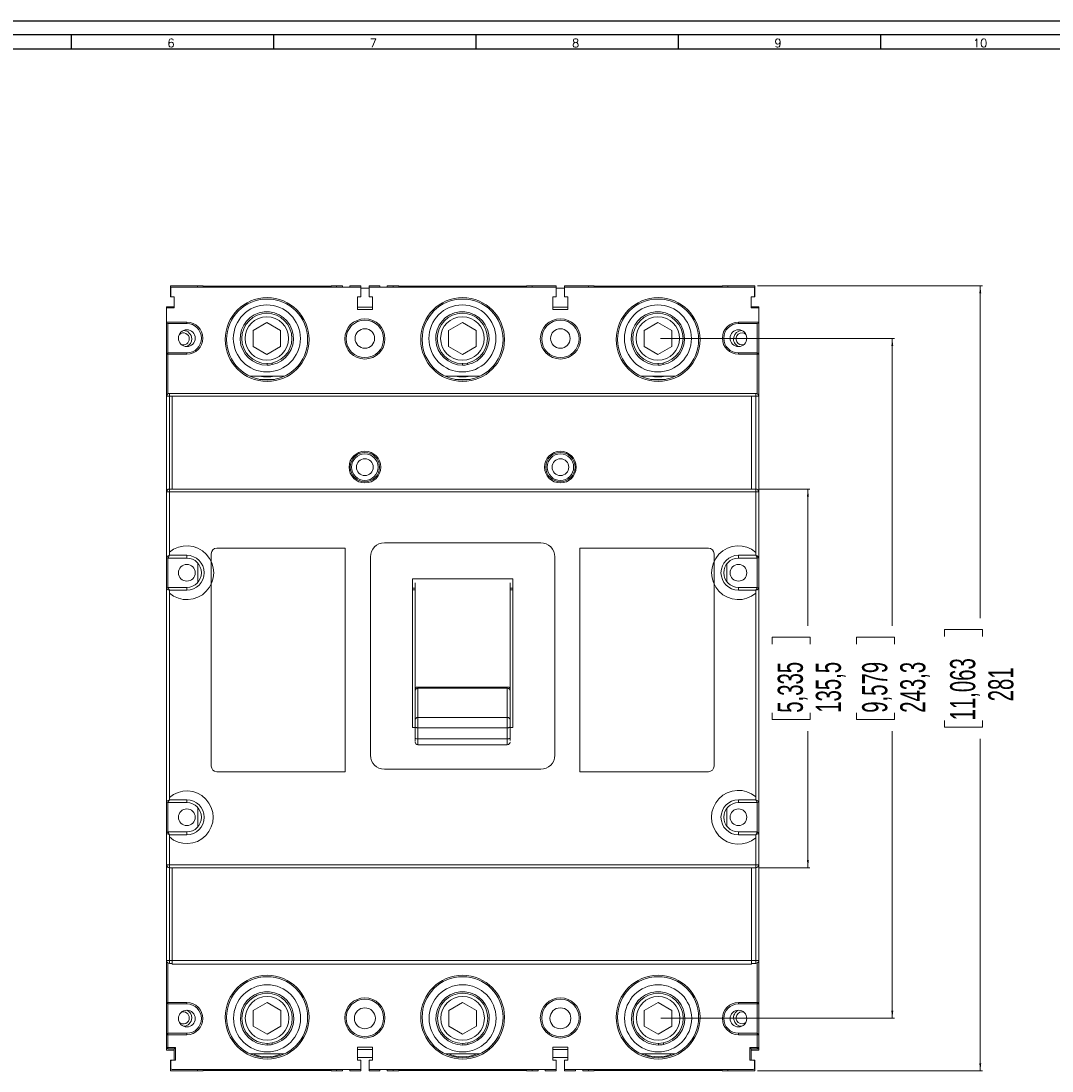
# Model space of a CAD drawing. Header units: millimetres. Extents: x 0 to 1189, y 0 to 841.
# Tile 4 of 9: x 369 to 738, y 465 to 841. Entities that reach past the tile are written whole.
import ezdxf

# ---------------------------------------------------------------- set-up
doc = ezdxf.new("R2010")
doc.units = ezdxf.units.MM
doc.layers.add('FORMATO', color=7, linetype='Continuous')
doc.styles.add('SLDTEXTSTYLE0', font='ROMANS')
doc.styles.add('SLDTEXTSTYLE1', font='TXT', dxfattribs={"width": 0.605})
doc.dimstyles.new('SLDDIMSTYLE0', dxfattribs={"dimtxt": 8.732284, "dimasz": 2.7, "dimexe": 0, "dimexo": 0.0625, "dimgap": 2.183071, "dimtad": 0, "dimdec": 1, "dimrnd": 1e-09, "dimzin": 12, "dimdsep": 46, "dimtxsty": 'SLDTEXTSTYLE1', "dimsah": 1, "dimcen": 0.09, "dimadec": 0, "dimazin": 3, "dimtfac": 1, "dimtdec": 3, "dimtofl": 0, "dimtmove": 0, "dimatfit": 3, "dimfxl": 1, "dimfrac": 2, "dimtolj": 1, "dimtzin": 12, "dimarcsym": 0})

# ---------------------------------------------------------------- blocks, each defined once
blk = doc.blocks.new('_D')
at = {"color": 7, "linetype": 'Continuous', "lineweight": 0}
for p, q in [((632.85, 746.24), (713.33, 746.24)), ((712.58, 746.24), (712.58, 627.33)), ((699.78, 620.76), (699.78, 623.23)), ((699.78, 623.23), (713.38, 623.23)), ((713.38, 623.23), (713.38, 620.76)), ((699.78, 590.71), (699.78, 588.25)), ((713.38, 588.25), (713.38, 590.71)), ((699.78, 588.25), (713.38, 588.25)), ((712.58, 465.24), (712.58, 584.15)), ((632.85, 465.24), (713.33, 465.24))]:
    blk.add_line(p, q, dxfattribs=at)
for points in [[(712.58, 746.24), (712.23, 743.54), (712.93, 743.54)], [(712.58, 465.24), (712.93, 467.94), (712.23, 467.94)]]:
    blk.add_solid(points, dxfattribs=at)
at = {"color": 7, "linetype": 'Continuous', "lineweight": 0, "char_height": 8.996, "attachment_point": 1, "rotation": 90, "style": 'SLDTEXTSTYLE1'}
for s, insert in [('11,063', (701.78, 590.71)), ('281', (715.42, 597.54))]:
    blk.add_mtext(s, dxfattribs=dict(at, insert=insert))
blk = doc.blocks.new('_D_1')
at = {"color": 7, "linetype": 'Continuous', "lineweight": 0}
for p, q in [((598.15, 727.39), (681.83, 727.39)), ((681.08, 727.39), (681.08, 624.6)), ((668.28, 618.03), (668.28, 620.49)), ((668.28, 620.49), (681.88, 620.49)), ((681.88, 620.49), (681.88, 618.03)), ((668.28, 593.44), (668.28, 590.98)), ((668.28, 590.98), (681.88, 590.98)), ((681.88, 590.98), (681.88, 593.44)), ((681.08, 484.09), (681.08, 586.88)), ((598.25, 484.09), (681.83, 484.09))]:
    blk.add_line(p, q, dxfattribs=at)
for points in [[(681.08, 727.39), (680.73, 724.69), (681.43, 724.69)], [(681.08, 484.09), (681.43, 486.79), (680.73, 486.79)]]:
    blk.add_solid(points, dxfattribs=at)
at = {"color": 7, "linetype": 'Continuous', "lineweight": 0, "char_height": 8.996, "attachment_point": 1, "rotation": 90, "style": 'SLDTEXTSTYLE1'}
for s, insert in [('9,579', (670.28, 593.44)), ('243,3', (683.92, 593.44))]:
    blk.add_mtext(s, dxfattribs=dict(at, insert=insert))
blk = doc.blocks.new('_D_2')
at = {"color": 7, "linetype": 'Continuous', "lineweight": 0}
for p, q in [((633.25, 673.49), (651.61, 673.49)), ((650.86, 673.49), (650.86, 624.6)), ((638.06, 618.03), (638.06, 620.49)), ((638.06, 620.49), (651.66, 620.49)), ((651.66, 620.49), (651.66, 618.03)), ((638.06, 593.44), (638.06, 590.98)), ((638.06, 590.98), (651.66, 590.98)), ((651.66, 590.98), (651.66, 593.44)), ((650.86, 537.99), (650.86, 586.88)), ((633.25, 537.99), (651.61, 537.99))]:
    blk.add_line(p, q, dxfattribs=at)
for points in [[(650.86, 673.49), (650.51, 670.79), (651.21, 670.79)], [(650.86, 537.99), (651.21, 540.69), (650.51, 540.69)]]:
    blk.add_solid(points, dxfattribs=at)
at = {"color": 7, "linetype": 'Continuous', "lineweight": 0, "char_height": 8.996, "attachment_point": 1, "rotation": 90, "style": 'SLDTEXTSTYLE1'}
for s, insert in [('5,335', (640.06, 593.44)), ('135,5', (653.7, 593.44))]:
    blk.add_mtext(s, dxfattribs=dict(at, insert=insert))

msp = doc.modelspace()

# ---------------------------------------------------------------- linework, layer by layer
at = {"color": 7, "linetype": 'Continuous', "lineweight": 15}
for p, q in [((422.65, 746.24), (422.65, 742.34)), ((432.35, 746.24), (422.65, 746.24)), ((422.75, 745.74), (490.75, 745.74)), ((422.75, 742.34), (422.75, 745.74)), ((432.35, 745.74), (432.35, 746.24)), ((432.35, 746.17), (434.35, 746.17)), ((434.35, 745.74), (434.35, 746.17)), ((434.35, 746.05), (480.15, 746.05)), ((480.15, 746.17), (480.15, 745.74)), ((480.15, 746.17), (482.15, 746.17)), ((482.15, 746.24), (482.15, 745.74)), ((484.25, 746.24), (482.15, 746.24)), ((484.25, 745.74), (484.25, 746.24)), ((486.85, 746.24), (486.85, 745.74)), ((490.75, 746.24), (486.85, 746.24)), ((490.75, 745.74), (490.75, 746.24)), ((490.75, 742.34), (490.75, 745.74)), ((490.75, 745.34), (493.75, 745.34)), ((493.75, 746.24), (493.75, 745.74)), ((497.65, 746.24), (493.75, 746.24)), ((493.75, 745.74), (560.75, 745.74)), ((493.75, 745.74), (493.75, 742.34)), ((497.65, 745.74), (497.65, 746.24)), ((500.25, 746.24), (500.25, 745.74)), ((502.35, 746.24), (500.25, 746.24)), ((502.35, 745.74), (502.35, 746.24)), ((502.35, 746.17), (504.35, 746.17)), ((504.35, 745.74), (504.35, 746.17)), ((504.35, 746.05), (550.15, 746.05)), ((550.15, 746.17), (550.15, 745.74)), ((550.15, 746.17), (552.15, 746.17)), ((552.15, 746.24), (552.15, 745.74)), ((560.75, 746.24), (552.15, 746.24)), ((560.75, 745.74), (560.75, 746.24)), ((560.75, 742.34), (560.75, 745.74)), ((560.75, 745.34), (563.75, 745.34)), ((563.75, 746.24), (563.75, 745.74)), ((572.35, 746.24), (563.75, 746.24)), ((563.75, 745.74), (631.75, 745.74)), ((563.75, 745.74), (563.75, 742.34)), ((572.35, 745.74), (572.35, 746.24)), ((572.35, 746.17), (574.35, 746.17)), ((574.35, 745.74), (574.35, 746.17)), ((574.35, 746.05), (620.15, 746.05)), ((620.15, 746.17), (620.15, 745.74)), ((620.15, 746.17), (622.15, 746.17)), ((622.15, 746.24), (622.15, 745.74)), ((631.85, 746.24), (622.15, 746.24)), ((631.75, 745.74), (631.75, 742.34)), ((631.85, 742.34), (631.85, 746.24)), ((422.75, 742.34), (422.65, 742.34)), ((422.75, 742.34), (423.95, 742.34)), ((423.95, 738.34), (423.95, 742.34)), ((489.55, 737.74), (489.55, 742.34)), ((490.75, 742.34), (489.55, 742.34)), ((494.95, 742.34), (493.75, 742.34)), ((494.95, 742.34), (494.95, 737.74)), ((559.55, 737.74), (559.55, 742.34)), ((560.75, 742.34), (559.55, 742.34)), ((564.95, 742.34), (563.75, 742.34)), ((564.95, 742.34), (564.95, 737.74)), ((630.55, 742.34), (630.55, 738.34)), ((630.55, 742.34), (631.75, 742.34)), ((631.85, 742.34), (631.75, 742.34)), ((421.25, 738.74), (421.25, 738.34)), ((423.95, 738.74), (421.25, 738.74)), ((421.25, 733.24), (421.25, 738.34)), ((421.25, 738.34), (423.95, 738.34)), ((494.95, 738.54), (489.55, 738.54)), ((494.95, 737.74), (489.55, 737.74)), ((564.95, 738.54), (559.55, 738.54)), ((564.95, 737.74), (559.55, 737.74)), ((633.25, 738.74), (630.55, 738.74)), ((630.55, 738.34), (633.25, 738.34)), ((633.25, 738.34), (633.25, 738.74)), ((633.25, 738.34), (633.25, 733.24)), ((421.25, 721.74), (421.25, 733.24)), ((428.5, 733.24), (421.25, 733.24)), ((421.75, 732.74), (428.5, 732.74)), ((421.75, 722.24), (421.75, 732.74)), ((428.5, 732.74), (428.5, 733.24)), ((457.15, 733.1), (452.2, 730.24)), ((462.1, 730.24), (457.15, 733.1)), ((527.15, 733.1), (522.2, 730.24)), ((532.1, 730.24), (527.15, 733.1)), ((597.15, 733.1), (592.2, 730.24)), ((602.1, 730.24), (597.15, 733.1)), ((633.25, 733.24), (626, 733.24)), ((626, 732.74), (626, 733.24)), ((626, 732.74), (632.75, 732.74)), ((632.75, 722.24), (632.75, 732.74)), ((633.25, 733.24), (633.25, 721.74)), ((452.2, 730.24), (452.2, 724.53)), ((462.1, 724.53), (462.1, 730.24)), ((522.2, 730.24), (522.2, 724.53)), ((532.1, 724.53), (532.1, 730.24)), ((592.2, 730.24), (592.2, 724.53)), ((602.1, 724.53), (602.1, 730.24)), ((421.25, 706.74), (421.25, 721.74)), ((421.75, 721.74), (421.25, 721.74)), ((421.75, 722.24), (421.75, 721.74)), ((428.5, 722.24), (421.75, 722.24)), ((421.75, 721.74), (428.5, 721.74)), ((421.75, 707.6), (421.75, 721.74)), ((428.5, 722.24), (428.5, 721.74)), ((452.2, 724.53), (457.15, 721.67)), ((457.15, 721.67), (462.1, 724.53)), ((522.2, 724.53), (527.15, 721.67)), ((527.15, 721.67), (532.1, 724.53)), ((592.2, 724.53), (597.15, 721.67)), ((597.15, 721.67), (602.1, 724.53)), ((632.75, 722.24), (626, 722.24)), ((626, 722.24), (626, 721.74)), ((626, 721.74), (632.75, 721.74)), ((632.75, 722.09), (632.75, 722.24)), ((632.75, 721.74), (632.75, 722.09)), ((632.75, 721.74), (632.75, 707.6)), ((633.25, 721.74), (632.75, 721.74)), ((633.25, 721.74), (633.25, 706.74)), ((457.22, 717.84), (457.22, 718.39)), ((459.01, 718.58), (459.01, 718.02)), ((527.22, 717.84), (527.22, 718.39)), ((529.01, 718.58), (529.01, 718.02)), ((597.22, 717.84), (597.22, 718.39)), ((599.01, 718.58), (599.01, 718.02)), ((451.04, 713.89), (463.47, 713.89)), ((459.93, 712.74), (454.57, 712.74)), ((521.04, 713.89), (533.47, 713.89)), ((529.93, 712.74), (524.57, 712.74)), ((591.04, 713.89), (603.47, 713.89)), ((599.93, 712.74), (594.57, 712.74)), ((421.25, 672.49), (421.25, 706.74)), ((422.25, 706.74), (421.25, 706.74)), ((632.25, 707.74), (422.25, 707.74)), ((422.25, 707.74), (422.25, 706.74)), ((422.25, 706.74), (632.25, 706.74)), ((422.25, 673.49), (422.25, 706.74)), ((423.2, 706.74), (630.62, 706.74)), ((423.2, 673.49), (423.2, 706.74)), ((630.62, 706.74), (630.62, 673.49)), ((632.25, 706.74), (632.25, 707.74)), ((632.25, 706.74), (632.25, 673.49)), ((633.25, 706.74), (632.25, 706.74)), ((633.25, 706.74), (633.25, 672.49)), ((632.25, 673.49), (422.25, 673.49)), ((422.25, 672.49), (422.25, 673.49)), ((632.25, 673.49), (632.25, 672.49)), ((421.25, 649.29), (421.25, 672.49)), ((422.25, 672.49), (421.25, 672.49)), ((422.25, 672.49), (632.25, 672.49)), ((422.25, 649.79), (422.25, 672.49)), ((422.25, 650.86), (422.25, 672.49)), ((632.25, 672.49), (632.25, 649.79)), ((633.25, 672.49), (632.25, 672.49)), ((632.25, 672.49), (632.25, 650.84)), ((633.25, 672.49), (633.25, 649.29)), ((555.25, 654.24), (499.25, 654.24)), ((437.25, 650.34), (437.25, 574.34)), ((485.25, 652.34), (439.25, 652.34)), ((485.25, 572.34), (485.25, 652.34)), ((569.25, 652.34), (569.25, 572.34)), ((615.25, 652.34), (569.25, 652.34)), ((617.25, 574.34), (617.25, 650.34)), ((421.25, 637.79), (421.25, 649.29)), ((421.75, 648.79), (428.5, 648.79)), ((421.75, 638.29), (421.75, 648.79)), ((428.5, 649.79), (422.25, 649.79)), ((428.5, 648.79), (428.5, 649.79)), ((432.43, 640.05), (432.43, 647.02)), ((494.25, 649.24), (494.25, 578.24)), ((560.25, 578.24), (560.25, 649.24)), ((621.88, 646.79), (621.88, 640.29)), ((632.25, 649.79), (626, 649.79)), ((626, 648.79), (626, 649.79)), ((626, 648.79), (632.75, 648.79)), ((632.75, 638.29), (632.75, 648.79)), ((633.25, 649.29), (633.25, 637.79)), ((509.25, 641.34), (545.25, 641.34)), ((509.25, 588.14), (509.25, 641.34)), ((510.25, 602.11), (510.25, 639.98)), ((544.25, 639.98), (544.25, 602.1)), ((545.25, 641.34), (545.25, 588.14)), ((421.25, 561.79), (421.25, 637.79)), ((428.5, 638.29), (421.75, 638.29)), ((422.25, 637.29), (428.5, 637.29)), ((422.25, 562.29), (422.25, 637.29)), ((422.25, 563.08), (422.25, 636.21)), ((428.5, 638.29), (428.5, 637.29)), ((510.25, 638.01), (509.25, 638.01)), ((510.25, 637.46), (509.25, 637.46)), ((545.25, 638.01), (544.25, 638.01)), ((545.25, 637.46), (544.25, 637.46)), ((632.75, 638.29), (626, 638.29)), ((626, 637.29), (626, 638.29)), ((626, 637.29), (632.25, 637.29)), ((632.25, 637.29), (632.25, 562.29)), ((632.25, 636.23), (632.25, 563.38)), ((633.25, 637.79), (633.25, 561.79)), ((510.25, 601.03), (510.33, 602.11)), ((510.25, 601.03), (510.25, 602.11)), ((543.25, 602.62), (511.25, 602.62)), ((511.25, 602.27), (511.25, 602.62)), ((511.25, 602.27), (511.25, 591.78)), ((543.25, 602.27), (511.25, 602.27)), ((543.25, 602.62), (543.25, 602.27)), ((543.25, 591.78), (543.25, 602.27)), ((544.15, 602.31), (544.25, 601.03)), ((544.25, 601.16), (544.25, 602.1)), ((510.25, 601.03), (510.25, 590.83)), ((544.25, 590.83), (544.25, 601.03)), ((510.25, 588.35), (510.25, 590.83)), ((511.25, 591.78), (511.25, 588.06)), ((511.25, 591.78), (543.25, 591.78)), ((543.25, 588.06), (543.25, 591.78)), ((544.25, 588.35), (544.25, 590.83)), ((510.25, 588.14), (509.25, 588.14)), ((510.25, 584.38), (510.25, 588.35)), ((511.25, 588.06), (543.25, 588.06)), ((511.25, 588.06), (511.25, 584.09)), ((543.25, 584.09), (543.25, 588.06)), ((544.25, 584.38), (544.25, 588.35)), ((545.25, 588.14), (544.25, 588.14)), ((510.25, 584.38), (510.25, 583.21)), ((511.25, 584.09), (543.25, 584.09)), ((544.25, 583.55), (544.25, 584.38)), ((544.25, 583.01), (544.25, 582.99)), ((511.25, 581.97), (543.25, 581.97)), ((439.25, 572.34), (485.25, 572.34)), ((499.25, 573.24), (555.25, 573.24)), ((569.25, 572.34), (615.25, 572.34)), ((421.25, 550.29), (421.25, 561.79)), ((421.75, 561.29), (428.5, 561.29)), ((421.75, 550.79), (421.75, 561.29)), ((428.5, 562.29), (422.25, 562.29)), ((428.5, 561.29), (428.5, 562.29)), ((632.25, 562.29), (626, 562.29)), ((626, 561.29), (626, 562.29)), ((626, 561.29), (632.75, 561.29)), ((632.75, 550.79), (632.75, 561.29)), ((633.25, 561.79), (633.25, 550.29)), ((432.43, 552.55), (432.43, 559.52)), ((621.88, 559.29), (621.88, 552.79)), ((421.25, 538.99), (421.25, 550.29)), ((428.5, 550.79), (421.75, 550.79)), ((422.25, 549.79), (428.5, 549.79)), ((422.25, 538.99), (422.25, 549.79)), ((422.25, 538.99), (422.25, 548.99)), ((428.5, 550.79), (428.5, 549.79)), ((632.75, 550.79), (626, 550.79)), ((626, 549.79), (626, 550.79)), ((626, 549.79), (632.25, 549.79)), ((632.25, 549.79), (632.25, 538.99)), ((632.25, 548.7), (632.25, 538.99)), ((633.25, 550.29), (633.25, 538.99)), ((421.25, 538.99), (422.25, 538.99)), ((421.25, 504.74), (421.25, 538.99)), ((632.25, 538.99), (422.25, 538.99)), ((422.25, 537.99), (422.25, 538.99)), ((422.25, 537.99), (632.25, 537.99)), ((422.25, 504.74), (422.25, 537.99)), ((423.2, 503.51), (423.2, 537.99)), ((630.62, 537.99), (630.62, 503.51)), ((632.25, 538.99), (633.25, 538.99)), ((632.25, 538.99), (632.25, 537.99)), ((632.25, 537.99), (632.25, 504.74)), ((633.25, 538.99), (633.25, 504.74)), ((421.25, 504.74), (421.25, 489.74)), ((421.25, 504.74), (422.25, 504.74)), ((421.75, 489.74), (421.75, 503.87)), ((632.25, 504.74), (422.25, 504.74)), ((422.25, 504.74), (422.25, 503.74)), ((422.25, 503.74), (423.2, 503.74)), ((630.62, 503.74), (632.25, 503.74)), ((632.25, 504.74), (633.25, 504.74)), ((632.25, 503.74), (632.25, 504.74)), ((632.75, 503.87), (632.75, 489.74)), ((633.25, 504.74), (633.25, 489.74)), ((630.62, 503.51), (423.2, 503.51)), ((421.25, 478.24), (421.25, 489.74)), ((421.25, 489.74), (421.75, 489.74)), ((428.5, 489.74), (421.75, 489.74)), ((421.75, 489.74), (421.75, 489.38)), ((421.75, 489.38), (421.75, 489.24)), ((421.75, 489.24), (428.5, 489.24)), ((421.75, 478.74), (421.75, 489.24)), ((428.5, 489.24), (428.5, 489.74)), ((457.25, 489.8), (452.3, 486.94)), ((462.2, 486.94), (457.25, 489.8)), ((527.25, 489.8), (522.3, 486.94)), ((532.2, 486.94), (527.25, 489.8)), ((597.25, 489.8), (592.3, 486.94)), ((602.2, 486.94), (597.25, 489.8)), ((632.75, 489.74), (626, 489.74)), ((626, 489.24), (626, 489.74)), ((626, 489.24), (632.75, 489.24)), ((632.75, 489.74), (633.25, 489.74)), ((632.75, 489.24), (632.75, 489.74)), ((632.75, 478.74), (632.75, 489.24)), ((633.25, 489.74), (633.25, 478.24)), ((452.3, 486.94), (452.3, 481.23)), ((462.2, 481.23), (462.2, 486.94)), ((522.3, 486.94), (522.3, 481.23)), ((532.2, 481.23), (532.2, 486.94)), ((592.3, 486.94), (592.3, 481.23)), ((602.2, 481.23), (602.2, 486.94)), ((452.3, 481.23), (457.25, 478.37)), ((457.25, 478.37), (462.2, 481.23)), ((522.3, 481.23), (527.25, 478.37)), ((527.25, 478.37), (532.2, 481.23)), ((592.3, 481.23), (597.25, 478.37)), ((597.25, 478.37), (602.2, 481.23)), ((421.25, 478.24), (421.25, 473.64)), ((421.75, 478.24), (421.25, 478.24)), ((421.75, 478.74), (421.75, 478.24)), ((428.5, 478.74), (421.75, 478.74)), ((421.75, 478.24), (428.5, 478.24)), ((421.75, 473.64), (421.75, 478.24)), ((428.5, 478.74), (428.5, 478.24)), ((632.75, 478.74), (626, 478.74)), ((626, 478.74), (626, 478.24)), ((626, 478.24), (632.75, 478.24)), ((632.75, 478.59), (632.75, 478.74)), ((632.75, 478.24), (632.75, 478.59)), ((632.75, 478.24), (632.75, 473.64)), ((633.25, 478.24), (632.75, 478.24)), ((633.25, 478.24), (633.25, 473.64)), ((421.25, 473.64), (421.75, 473.64)), ((421.25, 473.64), (421.25, 472.74)), ((424.45, 473.64), (421.75, 473.64)), ((421.75, 473.64), (421.75, 473.28)), ((424.45, 469.14), (424.45, 473.64)), ((457.32, 474.54), (457.32, 475.09)), ((459.11, 475.28), (459.11, 474.72)), ((489.55, 469.14), (489.55, 473.74)), ((489.55, 473.74), (494.95, 473.74)), ((494.95, 473.74), (494.95, 469.14)), ((527.32, 474.54), (527.32, 475.09)), ((529.11, 475.28), (529.11, 474.72)), ((559.55, 469.14), (559.55, 473.74)), ((559.55, 473.74), (564.95, 473.74)), ((564.95, 473.74), (564.95, 469.14)), ((597.32, 474.54), (597.32, 475.09)), ((599.11, 475.28), (599.11, 474.72)), ((630.05, 473.64), (630.05, 469.14)), ((632.75, 473.64), (630.05, 473.64)), ((632.75, 473.64), (633.25, 473.64)), ((632.75, 473.14), (632.75, 473.64)), ((633.25, 472.74), (633.25, 473.64)), ((421.25, 472.74), (423.95, 472.74)), ((421.75, 473.28), (421.75, 473.14)), ((421.75, 473.14), (423.95, 473.14)), ((423.95, 473.14), (423.95, 469.14)), ((463.36, 471.34), (451.14, 471.34)), ((489.55, 472.94), (494.95, 472.94)), ((494.95, 470.04), (489.55, 470.04)), ((533.36, 471.34), (521.14, 471.34)), ((559.55, 472.94), (564.95, 472.94)), ((564.95, 470.04), (559.55, 470.04)), ((603.36, 471.34), (591.14, 471.34)), ((630.55, 473.14), (632.75, 473.14)), ((630.55, 469.14), (630.55, 473.14)), ((630.55, 472.74), (633.25, 472.74)), ((422.65, 469.14), (422.65, 465.24)), ((422.65, 469.14), (423.25, 469.14)), ((422.75, 466.24), (422.75, 468.64)), ((424.45, 469.14), (423.25, 469.14)), ((489.55, 469.14), (490.75, 469.14)), ((490.75, 465.74), (490.75, 469.14)), ((493.75, 469.14), (494.95, 469.14)), ((493.75, 469.14), (493.75, 465.74)), ((559.55, 469.14), (560.75, 469.14)), ((560.75, 465.74), (560.75, 469.14)), ((563.75, 469.14), (564.95, 469.14)), ((563.75, 469.14), (563.75, 465.74)), ((631.25, 469.14), (630.05, 469.14)), ((631.25, 469.14), (631.85, 469.14)), ((631.75, 468.64), (631.75, 466.24)), ((631.85, 465.24), (631.85, 469.14)), ((422.65, 465.24), (432.35, 465.24)), ((490.75, 465.74), (423.25, 465.74)), ((432.35, 465.24), (432.35, 465.74)), ((434.35, 465.3), (432.35, 465.3)), ((434.35, 465.3), (434.35, 465.74)), ((480.15, 465.42), (434.35, 465.42)), ((480.15, 465.74), (480.15, 465.3)), ((482.15, 465.3), (480.15, 465.3)), ((482.15, 465.74), (482.15, 465.24)), ((482.15, 465.24), (484.25, 465.24)), ((484.25, 465.24), (484.25, 465.74)), ((486.85, 465.74), (486.85, 465.24)), ((486.85, 465.24), (490.75, 465.24)), ((490.75, 465.24), (490.75, 465.74)), ((560.75, 465.74), (493.75, 465.74)), ((493.75, 465.74), (493.75, 465.24)), ((493.75, 465.24), (497.65, 465.24)), ((497.65, 465.24), (497.65, 465.74)), ((500.25, 465.74), (500.25, 465.24)), ((500.25, 465.24), (502.35, 465.24)), ((502.35, 465.24), (502.35, 465.74)), ((504.35, 465.3), (502.35, 465.3)), ((504.35, 465.3), (504.35, 465.74)), ((550.15, 465.42), (504.35, 465.42)), ((550.15, 465.74), (550.15, 465.3)), ((552.15, 465.3), (550.15, 465.3)), ((552.15, 465.74), (552.15, 465.24)), ((552.15, 465.24), (554.25, 465.24)), ((554.25, 465.24), (554.25, 465.74)), ((556.85, 465.74), (556.85, 465.24)), ((556.85, 465.24), (560.75, 465.24)), ((560.75, 465.24), (560.75, 465.74)), ((631.25, 465.74), (563.75, 465.74)), ((563.75, 465.74), (563.75, 465.24)), ((563.75, 465.24), (567.65, 465.24)), ((567.65, 465.24), (567.65, 465.74)), ((570.25, 465.74), (570.25, 465.24)), ((570.25, 465.24), (572.35, 465.24)), ((572.35, 465.24), (572.35, 465.74)), ((574.35, 465.3), (572.35, 465.3)), ((574.35, 465.3), (574.35, 465.74)), ((620.15, 465.42), (574.35, 465.42)), ((620.15, 465.74), (620.15, 465.3)), ((622.15, 465.3), (620.15, 465.3)), ((622.15, 465.74), (622.15, 465.24)), ((622.15, 465.24), (631.85, 465.24))]:
    msp.add_line(p, q, dxfattribs=at)
at = {"color": 1, "linetype": 'Continuous', "lineweight": 15}
for p, q in [((511.25, 584.09), (511.25, 581.97)), ((543.25, 584.09), (543.25, 581.97))]:
    msp.add_line(p, q, dxfattribs=at)
at = {"color": 7, "linetype": 'Continuous', "lineweight": 15, "flags": 128}
for points in [[(421.25, 649.29), (421.27, 649.3), (421.32, 649.32), (421.42, 649.37), (421.55, 649.43), (421.85, 649.59), (422.25, 649.79)], [(421.75, 648.79), (421.76, 648.81), (421.79, 648.87), (421.84, 648.97), (421.91, 649.11), (422.07, 649.43), (422.25, 649.79)], [(632.25, 649.79), (632.43, 649.43), (632.59, 649.11), (632.66, 648.97), (632.71, 648.87), (632.74, 648.81), (632.75, 648.79)], [(632.25, 649.79), (632.66, 649.59), (632.98, 649.42), (633.18, 649.32), (633.23, 649.3), (633.25, 649.29)], [(422.25, 637.29), (421.85, 637.49), (421.52, 637.65), (421.33, 637.75), (421.27, 637.78), (421.25, 637.79)], [(422.25, 637.29), (422.07, 637.65), (421.91, 637.97), (421.84, 638.11), (421.79, 638.21), (421.76, 638.27), (421.75, 638.29)], [(632.75, 638.29), (632.74, 638.27), (632.71, 638.21), (632.66, 638.11), (632.59, 637.97), (632.43, 637.65), (632.25, 637.29)], [(633.25, 637.79), (633.24, 637.78), (633.18, 637.75), (633.09, 637.7), (632.96, 637.64), (632.65, 637.49), (632.25, 637.29)], [(511.25, 602.62), (510.78, 602.54), (510.35, 602.31)], [(510.25, 588.35), (510.27, 588.3), (510.33, 588.24), (510.42, 588.19), (510.55, 588.15), (510.7, 588.11), (510.87, 588.08), (511.06, 588.07), (511.25, 588.06)], [(543.25, 588.06), (543.45, 588.07), (543.64, 588.08), (543.81, 588.11), (543.96, 588.15), (544.08, 588.19), (544.18, 588.24), (544.23, 588.3), (544.25, 588.35)], [(511.25, 584.09), (511.06, 584.09), (510.87, 584.11), (510.7, 584.14), (510.55, 584.17), (510.42, 584.22), (510.33, 584.27), (510.27, 584.32), (510.25, 584.38)], [(543.25, 584.09), (543.45, 584.09), (543.64, 584.11), (543.81, 584.14), (543.96, 584.17), (544.08, 584.22), (544.18, 584.27), (544.23, 584.32), (544.25, 584.38)], [(421.25, 561.79), (421.27, 561.8), (421.32, 561.82), (421.42, 561.87), (421.55, 561.93), (421.85, 562.09), (422.25, 562.29)], [(421.75, 561.29), (421.76, 561.31), (421.79, 561.37), (421.84, 561.47), (421.91, 561.61), (422.07, 561.93), (422.25, 562.29)], [(632.25, 562.29), (632.66, 562.09), (632.98, 561.92), (633.18, 561.82), (633.23, 561.8), (633.25, 561.79)], [(632.25, 562.29), (632.43, 561.93), (632.59, 561.61), (632.66, 561.47), (632.71, 561.37), (632.74, 561.31), (632.75, 561.29)], [(422.25, 549.79), (421.85, 549.99), (421.52, 550.15), (421.33, 550.25), (421.27, 550.28), (421.25, 550.29)], [(422.25, 549.79), (422.07, 550.15), (421.91, 550.47), (421.84, 550.61), (421.79, 550.71), (421.76, 550.77), (421.75, 550.79)], [(632.75, 550.79), (632.74, 550.77), (632.71, 550.71), (632.66, 550.61), (632.59, 550.47), (632.43, 550.15), (632.25, 549.79)], [(633.25, 550.29), (633.24, 550.28), (633.18, 550.25), (633.09, 550.2), (632.96, 550.14), (632.65, 549.99), (632.25, 549.79)], [(423.95, 473.14), (423.96, 473.15), (423.98, 473.17), (424.02, 473.2), (424.07, 473.25), (424.13, 473.32), (424.2, 473.39), (424.28, 473.47), (424.37, 473.55), (424.45, 473.64)], [(630.55, 473.14), (630.54, 473.15), (630.51, 473.18), (630.47, 473.22), (630.41, 473.28), (630.33, 473.36), (630.24, 473.45), (630.15, 473.54), (630.05, 473.64)]]:
    msp.add_lwpolyline(points, dxfattribs=at)
at = {"color": 7, "linetype": 'Continuous', "lineweight": 15}
for centre, radius in [((457.25, 726.99), 14.5), ((527.25, 726.99), 14.5), ((597.25, 726.99), 14.5), ((457.15, 727.39), 12), ((527.15, 727.39), 12), ((597.15, 727.39), 12), ((457.15, 727.39), 9), ((492.25, 727.24), 6.7), ((527.15, 727.39), 9), ((562.25, 727.24), 6.7), ((597.15, 727.39), 9), ((428.5, 727.49), 3), ((492.25, 727.39), 3.5), ((562.25, 727.39), 3.5), ((626, 727.49), 3), ((492.25, 681.34), 5.67), ((492.25, 681.34), 4.75), ((492.25, 681.34), 3), ((562.25, 681.34), 5.67), ((562.25, 681.34), 4.75), ((562.25, 681.34), 3), ((428.5, 643.54), 3), ((626, 643.54), 3), ((428.5, 556.04), 3), ((626, 556.04), 3), ((457.25, 484.49), 14.5), ((457.25, 484.09), 12), ((527.25, 484.49), 14.5), ((527.25, 484.09), 12), ((597.25, 484.49), 14.5), ((597.25, 484.09), 12), ((457.25, 484.09), 9), ((527.25, 484.09), 9), ((597.25, 484.09), 9), ((492.25, 484.24), 6.7), ((562.25, 484.24), 6.7), ((428.5, 483.99), 3), ((492.25, 484.09), 3.75), ((562.25, 484.09), 3.75), ((626, 483.99), 3)]:
    msp.add_circle(centre, radius, dxfattribs=at)
for centre, radius, start, end in [((457.25, 726.99), 15, 360, 180), ((527.25, 726.99), 15, 0, 180), ((597.25, 726.99), 15, 0, 180), ((457.15, 727.39), 9.55, 281.2283, 270.4265), ((527.15, 727.39), 9.55, 281.2283, 270.4265), ((597.15, 727.39), 9.55, 281.2283, 270.4265), ((421.75, 733.24), 0.5, 180, 270), ((428.5, 727.49), 5.75, 270, 90), ((428.5, 727.49), 5.25, 270, 90), ((457.15, 727.39), 7.8, 90, 270), ((457.15, 727.39), 7.8, 270, 90), ((492.25, 727.24), 7.2, 360, 180), ((527.15, 727.39), 7.8, 90, 270), ((527.15, 727.39), 7.8, 270, 90), ((562.25, 727.24), 7.2, 0, 180), ((597.15, 727.39), 7.8, 90, 270), ((597.15, 727.39), 7.8, 270, 90), ((626, 727.49), 5.75, 90, 270), ((626, 727.49), 5.25, 90, 270), ((632.75, 733.24), 0.5, 270, 360), ((427.25, 727.24), 2.15, 0, 131.4539), ((427.25, 727.24), 3, 0, 89.0456), ((627.25, 727.24), 3, 90.9545, 246.4213), ((627.25, 727.24), 2.15, 48.5462, 288.8295), ((427.25, 727.24), 2.15, 251.1704, 0), ((427.25, 727.24), 3, 293.5787, 0), ((457.25, 726.99), 15, 180, 0), ((492.25, 727.24), 7.2, 180, 0), ((527.25, 726.99), 15, 180, 0), ((562.25, 727.24), 7.2, 180, 360), ((597.25, 726.99), 15, 180, 0), ((421.75, 721.74), 0.5, 135, 180), ((421.75, 721.74), 0.5, 90, 135), ((632.75, 721.74), 0.5, 0, 90), ((457.15, 727.39), 9.55, 270.4265, 281.2283), ((527.15, 727.39), 9.55, 270.4265, 281.2283), ((597.15, 727.39), 9.55, 270.4265, 281.2283), ((457.25, 727.39), 13.75, 259.0575, 280.9425), ((527.25, 727.39), 13.75, 259.0575, 280.9425), ((597.25, 727.39), 13.75, 259.0575, 280.9425), ((422.25, 706.74), 1, 90, 180), ((632.25, 706.74), 1, 0, 90), ((492.25, 681.34), 5.25, 360, 180), ((562.25, 681.34), 5.25, 360, 180), ((492.25, 681.34), 5.25, 180, 0), ((562.25, 681.34), 5.25, 180, 0), ((422.25, 672.49), 1, 90, 180), ((632.25, 672.49), 1, 0, 90), ((499.25, 649.24), 5, 90, 180), ((555.25, 649.24), 5, 0, 90), ((428.5, 643.54), 9.63, 229.5252, 130.4748), ((439.25, 650.34), 2, 90, 180), ((615.25, 650.34), 2, 0, 90), ((626, 643.54), 9.62, 49.4596, 310.5404), ((421.75, 649.29), 0.5, 180.0011, 269.9989), ((428.5, 643.54), 6.25, 270, 90), ((428.5, 643.54), 5.25, 270, 90), ((626, 643.54), 6.25, 90, 270), ((626, 643.54), 5.25, 90, 270), ((632.75, 649.29), 0.5, 270.0011, 359.9989), ((421.75, 637.79), 0.5, 90.0006, 179.9992), ((632.75, 637.79), 0.5, 0.0008, 89.9994), ((510.52, 602.11), 0.265, 129.2136, 180.5145), ((511.36, 601.16), 1.11, 95.3498, 186.6258), ((543.25, 601.1), 1.52, 53.2083, 89.7124), ((543.15, 601.16), 1.11, 353.3884, 84.6358), ((543.99, 602.11), 0.266, 359.0075, 50.841), ((511.23, 590.81), 0.975, 88.5172, 178.4361), ((543.28, 590.81), 0.975, 1.5638, 91.4829), ((511.25, 582.97), 1, 180, 270), ((543.25, 582.97), 1, 270, 0), ((499.25, 578.24), 5, 180, 270), ((555.25, 578.24), 5, 270, 0), ((439.25, 574.34), 2, 180, 270), ((615.25, 574.34), 2, 270, 0), ((428.5, 556.04), 9.42, 228.4147, 131.5853), ((626, 556.04), 9.64, 49.5784, 310.4216), ((421.75, 561.79), 0.5, 180.0011, 269.9989), ((428.5, 556.04), 6.25, 270, 90), ((428.5, 556.04), 5.25, 270, 90), ((626, 556.04), 6.25, 90, 270), ((626, 556.04), 5.25, 90, 270), ((632.75, 561.79), 0.5, 270.0008, 359.9992), ((421.75, 550.29), 0.5, 90.0011, 179.9989), ((632.75, 550.29), 0.5, 0.0011, 89.9989), ((422.25, 538.99), 1, 180, 270), ((632.25, 538.99), 1, 270, 0), ((422.25, 504.74), 1, 180, 270), ((632.25, 504.74), 1, 270, 0), ((457.25, 484.49), 15, 360, 180), ((527.25, 484.49), 15, 360, 180), ((597.25, 484.49), 15, 360, 180), ((457.25, 484.09), 9.55, 281.2283, 270.4265), ((527.25, 484.09), 9.55, 281.2283, 270.4265), ((597.25, 484.09), 9.55, 281.2283, 270.4265), ((421.75, 489.74), 0.5, 180, 270), ((428.5, 483.99), 5.75, 270, 90), ((428.5, 483.99), 5.25, 270, 90), ((457.25, 484.09), 7.8, 90, 270), ((457.25, 484.09), 7.8, 270, 90), ((492.25, 484.24), 7.2, 360, 180), ((527.25, 484.09), 7.8, 90, 270), ((527.25, 484.09), 7.8, 270, 90), ((562.25, 484.24), 7.2, 0, 180), ((597.25, 484.09), 7.8, 90, 270), ((597.25, 484.09), 7.8, 270, 90), ((626, 483.99), 5.75, 90, 270), ((626, 483.99), 5.25, 90, 270), ((632.75, 489.74), 0.5, 270, 315), ((632.75, 489.74), 0.5, 315, 360), ((427.25, 484.24), 2.15, 0, 108.8351), ((427.25, 484.24), 3, 0, 66.4259), ((627.25, 484.24), 3, 113.5741, 269.0413), ((627.25, 484.24), 2.15, 71.1649, 311.4505), ((427.25, 484.24), 2.15, 228.5494, 0), ((427.25, 484.24), 3, 270.9587, 0), ((457.25, 484.49), 15, 180, 0), ((492.25, 484.24), 7.2, 180, 0), ((527.25, 484.49), 15, 180, 360), ((562.25, 484.24), 7.2, 180, 0), ((597.25, 484.49), 15, 180, 0), ((421.75, 478.24), 0.5, 135, 180), ((421.75, 478.24), 0.5, 90, 135), ((632.75, 478.24), 0.5, 0, 90), ((421.75, 473.64), 0.5, 180, 270), ((457.25, 484.09), 9.55, 270.4265, 281.2283), ((527.25, 484.09), 9.55, 270.4265, 281.2283), ((597.25, 484.09), 9.55, 270.4265, 281.2283), ((632.75, 473.64), 0.5, 315, 0), ((457.25, 484.09), 13.75, 248.0136, 291.9864), ((527.25, 484.09), 13.75, 248.0136, 291.9864), ((597.25, 484.09), 13.75, 248.0136, 291.9864), ((632.75, 473.64), 0.5, 270, 315), ((423.25, 468.64), 0.5, 90, 180), ((423.25, 466.24), 0.5, 180, 270), ((631.25, 468.64), 0.5, 0, 90), ((631.25, 466.24), 0.5, 270, 0)]:
    msp.add_arc(centre, radius, start, end, dxfattribs=at)
at = {"layer": 'FORMATO'}
for p, q in [((1189, 841), (0, 841)), ((1184, 836), (25, 836)), ((387.15, 836), (387.15, 831)), ((459.58, 836), (459.58, 831)), ((532.01, 836), (532.01, 831)), ((604.44, 836), (604.44, 831)), ((676.87, 836), (676.87, 831)), ((25, 831), (1184, 831))]:
    msp.add_line(p, q, dxfattribs=at)

# ---------------------------------------------------------------- texts
at = {"layer": 'FORMATO', "char_height": 3, "attachment_point": 2, "style": 'SLDTEXTSTYLE0'}
for s, insert in [('6', (422.85, 834.6)), ('7', (495.28, 834.6)), ('8', (567.71, 834.6)), ('9', (640.14, 834.6)), ('10', (712.55, 834.6))]:
    msp.add_mtext(s, dxfattribs=dict(at, insert=insert))

# ---------------------------------------------------------------- dimensions: what is measured, and where the dimension line sits
at = {"color": 7, "linetype": 'Continuous', "lineweight": 0}
for base, p1, p2, picture, middle in [((712.58, 465.24), (631.85, 746.24), (631.85, 465.24), '_D', (712.58, 605.74)), ((681.08, 484.09), (597.15, 727.39), (597.25, 484.09), '_D_1', (681.08, 605.74)), ((650.86, 537.99), (632.25, 673.49), (632.25, 537.99), '_D_2', (650.86, 605.74))]:
    dim = msp.add_linear_dim(base=base, p1=p1, p2=p2, angle=90, dimstyle='SLDDIMSTYLE0', dxfattribs=at)
    dim.commit()
    dim.dimension.update_dxf_attribs({"geometry": picture, "text_midpoint": middle, "dimtype": 160})

doc.saveas('drawing.dxf')
